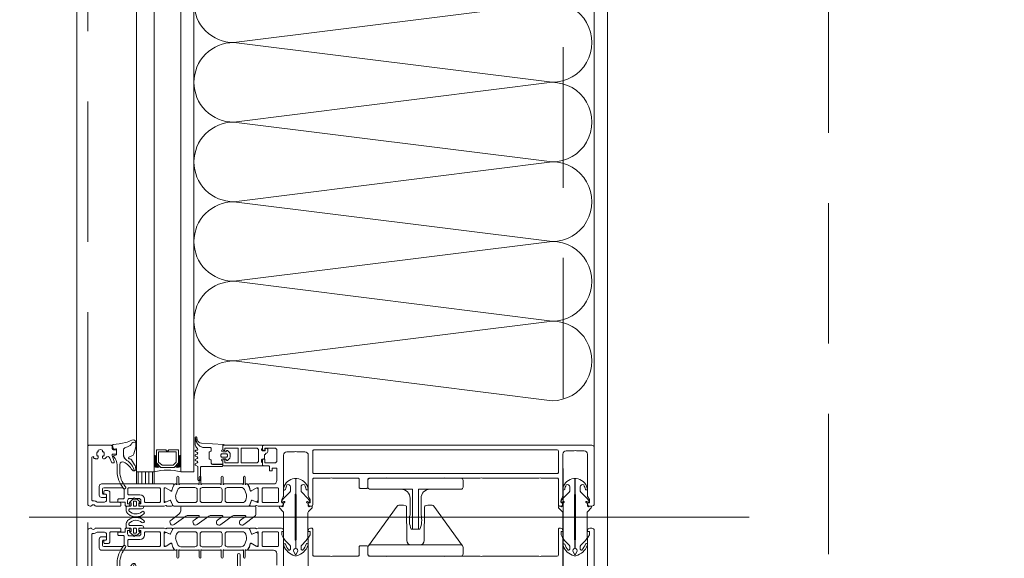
# Model space of a CAD drawing. Header units: millimetres. Extents: x 213386 to 459888, y 74252 to 208052.
# Tile 206 of 256: x 373011 to 373456, y 189389 to 189632. Entities that reach past the tile are written whole.
import ezdxf

# ---------------------------------------------------------------- set-up
doc = ezdxf.new("R2010")
doc.units = ezdxf.units.MM
doc.linetypes.add('ČÁRKOVANÁ', pattern=[19.05, 12.7, -6.35])
doc.layers.get('Defpoints').update_dxf_attribs({"color": 255, "lineweight": 0})
doc.layers.add('FASÁDA DETAILNÍ', color=255, linetype='Continuous', lineweight=0)
doc.layers.add('NOVA', color=255, linetype='Continuous', lineweight=0)
doc.styles.add('CS-ROMANS', font='romans.shx', dxfattribs={"width": 0.75, "oblique": 5})
doc.dimstyles.new('A_KÓTA_50', dxfattribs={"dimtxt": 110, "dimasz": 2, "dimexe": 100, "dimexo": 1500, "dimgap": 40, "dimtad": 1, "dimrnd": 1, "dimdsep": 46, "dimtxsty": 'CS-ROMANS', "dimblk": 'KOT_CARA20', "dimcen": 45, "dimse1": 1, "dimse2": 1, "dimclrd": 256, "dimclre": 256, "dimclrt": 256, "dimadec": 0, "dimazin": 0, "dimtfac": 1, "dimtix": 1, "dimtmove": 2, "dimatfit": 3, "dimldrblk": 'OBLIQUE', "dimfxl": 100, "dimtolj": 1, "dimarcsym": 0})

# ---------------------------------------------------------------- blocks, each defined once
blk = doc.blocks.new('nesystémový nástavec 18')
for p, q in [((-17.5, 9.3), (-15.36, 9.3)), ((-15.36, 9.3), (0, 9.3)), ((0, 9.3), (0, 7.8)), ((-18, 6.8), (-18, 8.8)), ((-17, 6.3), (-17.5, 6.3)), ((-11, 8), (-17, 8)), ((-17, 8), (-17, 6.3)), ((-11, 1.3), (-11, 8)), ((-2.8, 8), (-9.7, 8)), ((-9.7, 1.3), (-9.7, 8)), ((-1.8, 2.3), (-1.8, 7)), ((-0.5, 7.3), (-0.5, 6.8)), ((0, 6.3), (0.55, 6.3)), ((0.55, 6.3), (0.95, 5.9)), ((0.95, 5.9), (0.95, 4.8)), ((0.95, 4.8), (0.95, 4.14)), ((-18, 0.5), (-18, 1.8)), ((-17.5, 2.3), (-17, 2.3)), ((-1.8, 0), (-17.5, 0)), ((-17, 2.3), (-17, 1.3)), ((-17, 1.3), (-11, 1.3)), ((-9.7, 1.3), (-2.8, 1.3)), ((0, 0), (-1.8, 0)), ((-0.4, 2.23), (-0.5, 2.04)), ((-0.5, 2.04), (-0.5, 2)), ((1.2, 2.44), (0, 2.44)), ((0, 1.5), (0, 0)), ((0.95, 4.14), (1.2, 4.14)), ((1.2, 1.85), (1.2, 2.44)), ((1.4, 3.94), (1.4, 3.84)), ((1.6, 3.64), (1.6, 3.64)), ((1.8, 1.37), (1.7, 1.35)), ((2.25, 1.63), (1.8, 1.37)), ((2.4, 2.84), (2.4, 1.89))]:
    blk.add_line(p, q)
for centre, radius, start, end in [((-17.5, 8.8), 0.5, 90, 180), ((-15.36, 9.8), 0.5, 270, 270.084), ((-17.5, 6.8), 0.5, 180.0012, 269.9988), ((-2.8, 7), 1, 0, 90), ((0, 7.3), 0.5, 89.9955, 180.0071), ((0, 6.8), 0.5, 179.9949, 270.006), ((0.75, 4.8), 0.2, 359.9656, 0.0344), ((-17.5, 1.8), 0.5, 89.999, 180.0002), ((-17.5, 0.5), 0.5, 180, 270), ((-2.8, 2.3), 1, 270, 0), ((0, 2), 0.5, 179.9716, 270.0327), ((0, 1.94), 0.5, 89.9975, 144.0007), ((1.2, 3.94), 0.2, 359.9707, 90.0249), ((1.7, 1.85), 0.5, 179.9991, 270), ((1.6, 3.84), 0.2, 179.9737, 270.035), ((1.6, 2.84), 0.8, 0.0065, 89.9919), ((2.1, 1.89), 0.3, 299.9815, 0.0183)]:
    blk.add_arc(centre, radius, start, end)
blk = doc.blocks.new('284336')
for points in [[(-0.7, -9.6), (-10, -9.6, 0.414511), (-10.51, -10.11), (-10.51, -15.51, -1), (-11.69, -15.51), (-11.69, -9.6), (-12.69, -8.95, -0.668884), (-12.6, -8.23), (-11.99, -8.01, 0.766384), (-11.99, -7.21), (-12.6, -6.99, -0.76831), (-12.6, -6.23), (-11.99, -6.01, 0.766384), (-11.99, -5.21), (-12.6, -4.99, -0.76831), (-12.6, -4.23), (-11.99, -4.01, 0.766384), (-11.99, -3.21), (-12.6, -2.99, -0.877523), (-12.5, -2.22), (-12.1, -2.22, 0.698129), (-11.83, -1.5, -0.220231), (-12.89, 0.78), (-12.89, 3.45, -0.157143), (-12.82, 3.68), (-12.69, 3.42, -0.067482), (-12.48, 2.53, 0.393136), (-8.66, -1.02), (-6.1, -1.02, -0.414214), (-5.61, -1.51), (-5.61, -2.22, -0.267949), (-5.85, -2.65), (-6.35, -2.93, 0.267949), (-6.61, -3.38), (-6.61, -5.84, 0.267949), (-6.35, -6.29), (-5.85, -6.57, -0.267949), (-5.61, -7), (-5.61, -8.11, 0.414215), (-5.1, -8.62), (-0.41, -8.62), (-0.41, -9.31, -0.414212), (-0.7, -9.6)], [(-0.41, 0), (-0.41, -2, 0.990243), (-0.4, -3.02), (0.9, -3.02, 0.414214), (1.21, -2.71), (1.21, -2.61, -0.668123), (1.71, -2.4), (2.75, -3.45, -0.199004), (2.89, -3.79), (2.89, -5.43, -0.199038), (2.75, -5.77), (1.71, -6.82, -0.668191), (1.21, -6.61), (1.21, -6.51, 0.414214), (0.9, -6.2), (-0.4, -6.2, 0.990269), (-0.41, -7.22), (-0.41, -8.6), (-5.1, -8.6, -0.414215), (-5.59, -8.11), (-5.59, -7, 0.267949), (-5.84, -6.56), (-6.34, -6.27, -0.267949), (-6.59, -5.84), (-6.59, -3.38, -0.267949), (-6.34, -2.95), (-5.84, -2.66, 0.267949), (-5.59, -2.22), (-5.59, -1.51, 0.414214), (-6.1, -1), (-8.66, -1, -0.393156), (-12.46, 2.53, 0.067572), (-12.67, 3.43), (-12.8, 3.7, -0.637545), (-12.12, 3.53), (-11.92, 2.53, 0.344315), (-10.06, 0.91), (0, 0.38, -0.406913), (0.39, 0), (-0.41, 0)], [(1.7, -4.31, 0.414235), (1.2, -3.81), (-0.7, -3.81, 0.414214), (-1.2, -4.31), (-1.2, -4.91, 0.414214), (-0.7, -5.41), (1.2, -5.41, 0.414235), (1.7, -4.91), (1.7, -4.31)]]:
    blk.add_lwpolyline(points, format="xyb", close=True)
blk = doc.blocks.new('433270')
blk.add_lwpolyline([(1, 0, 0.414364), (0, -1), (0, -1.4, 0.255924), (0.23, -1.83, -0.547723), (0.23, -3.17, 0.255924), (0, -3.6), (0, -14.6, 0.414214), (0.3, -14.9), (1.2, -14.9, 0.414214), (1.7, -14.4), (1.7, -10.3, -0.414214), (2, -10), (6, -10, 0.414248), (7, -9), (7, -7.7, 0.414179), (6.5, -7.2), (5.7, -7.2, 0.414232), (5.4, -7.5), (5.4, -8.2, -0.414198), (5.1, -8.5), (2.8, -8.5, -0.414204), (1.8, -7.5), (1.8, -4.49, -0.147432), (1.97, -3.94, 0.147461), (2.4, -2.5), (2.4, -2.3, -0.414214), (2.9, -1.8), (21.87, -1.8, -0.668178), (22.22, -2.65), (22.16, -2.72, 1), (21.59, -3.29), (21.52, -3.35, 0.198912), (21.38, -3.71), (21.38, -4.05, 0.414214), (22.08, -4.75), (22.38, -4.75, 0.576988), (22.64, -4.3, -0.311246), (24.56, -4.3, 0.576988), (24.82, -4.75), (25.3, -4.75, -0.260065), (25.3, -6.65), (24.82, -6.65, 0.576988), (24.56, -7.1, -0.311246), (22.64, -7.1, 0.576988), (22.38, -6.65), (22.08, -6.65, 0.414214), (21.38, -7.35), (21.38, -7.61, 0.267949), (21.63, -8.04), (21.89, -8.2, -0.637047), (21.73, -10), (19.83, -10.7, 0.315299), (19.5, -11.17), (19.5, -11.49, 0.520567), (20.17, -11.96), (22.83, -10.99, -0.520567), (23.5, -11.46), (23.5, -12.5, 0.414062), (24, -13), (25, -13, 0.414186), (25.5, -12.5), (25.5, -11.5, -0.414182), (26, -11), (27, -11, 0.414214), (27.5, -10.5), (27.5, -0.5, 0.414214), (27, 0), (1, 0)], format="xyb", close=True)
blk = doc.blocks.new('284325')
for points in [[(0.84, -5.23, -0.560316), (0.94, -4.73), (1.94, -4.36, 0.3153), (2.14, -4.08), (2.14, -1.89, 0.451558), (1.8, -1.59), (0.9, -1.7, -0.399586), (0.57, -1.46), (0.3, -0.07, -0.415977), (0.53, 0.29, 0.024107), (6.15, 1.24, 0.076636), (8.99, 2.34, -0.577615), (10.79, 1.3), (10.02, 1.37, 0.283171), (9.08, 0.9, -0.168429), (7.07, -0.74), (5.9, -1.16, 0.315302), (5.24, -2.1), (5.24, -4.21, 0.269719), (6.76, -6.82, -0.194797), (10.18, -11.53, -0.342663), (9.17, -11.17, 0.119207), (5.43, -7.59, 0.578571), (3.63, -8.62), (3.63, -11.77, 0.176415), (6.16, -18.72, -1), (5.24, -19.49, -0.176415), (2.43, -11.77), (2.43, -8.89, 0.208286), (0.84, -5.23)], [(8.95, -6.65), (10.32, -8.78, -0.134555), (10.79, -10.63, -0.339795), (10.19, -11.53, 0.194788), (6.76, -6.81, -0.269736), (5.25, -4.21), (5.25, -2.1, -0.315302), (5.9, -1.17), (7.07, -0.74, 0.168429), (9.09, 0.89, -0.283167), (10.01, 1.36), (10.79, 1.29), (10.79, -0.74, -0.070852), (10.71, -1.3), (9.95, -3.93, -0.241839), (9.08, -4.83), (7.93, -5.22, 0.836024), (8.08, -6.19), (8.11, -6.19, -0.255349), (8.95, -6.65)]]:
    blk.add_lwpolyline(points, format="xyb", close=True)
blk = doc.blocks.new('*U4004')
for points in [[(0, 0, 0.414243), (0.1, 0.1), (0, 0.9, -1.0001), (0.2, 0.9), (0.1, 0.1, 0.414228), (0.2, 0, 0.414228)], [(0.2, 0, 0.414243), (0.3, 0.1), (0.2, 0.9, -1.0001), (0.4, 0.9), (0.3, 0.1, 0.414228), (0.4, 0, 0.414228)], [(0.4, 0, 0.414243), (0.5, 0.1), (0.4, 0.9, -1.0001), (0.6, 0.9), (0.5, 0.1, 0.414228), (0.6, 0, 0.414228)], [(0.6, 0, 0.414243), (0.7, 0.1), (0.6, 0.9, -1.0001), (0.8, 0.9), (0.7, 0.1, 0.414228), (0.8, 0, 0.414228)], [(0.8, 0, 0.414243), (0.9, 0.1), (0.8, 0.9, -1.0001), (1, 0.9), (0.9, 0.1, 0.414228), (1, 0, 0.414228)], [(1, 0, 0.414243), (1.1, 0.1), (1, 0.9, -1.0001), (1.2, 0.9), (1.1, 0.1, 0.414228), (1.2, 0, 0.414228)], [(1.2, 0, 0.414243), (1.3, 0.1), (1.2, 0.9, -1.0001), (1.4, 0.9), (1.3, 0.1, 0.414228), (1.4, 0, 0.414228)], [(1.4, 0, 0.414243), (1.5, 0.1), (1.4, 0.9, -1.0001), (1.6, 0.9), (1.5, 0.1, 0.414228), (1.6, 0, 0.414228)], [(1.6, 0, 0.414243), (1.7, 0.1), (1.6, 0.9, -1.0001), (1.8, 0.9), (1.7, 0.1, 0.414228), (1.8, 0, 0.414228)], [(1.8, 0, 0.414243), (1.9, 0.1), (1.8001, 0.9, -1.0001), (2, 0.9), (1.9001, 0.1, 0.414228), (2, 0, 0.414228)]]:
    blk.add_lwpolyline(points, format="xyb")
blk = doc.blocks.new('244748_a')
blk.add_lwpolyline([(8.32, -1.69, 0.082248), (6.34, -0.9, -1.09695), (6.94, -0.1, -0.315353), (11.26, -5.15, -0.480529), (10.87, -5.64), (4.27, -5.64), (4.08, -5.45), (-16.53, -5.45), (-16.72, -5.64), (-20.43, -5.64, 0.574019), (-21.93, -4.78), (-22.99, -5.4, 0.524827), (-22.99, -5.9), (-21.93, -6.52, 0.574021), (-20.43, -5.66), (-16.72, -5.66), (-16.53, -5.85), (4.08, -5.85), (4.27, -5.66), (10.87, -5.66, -0.480529), (11.26, -6.15, -0.326229), (6.88, -11.09, -1.09695), (6.28, -10.3, 0.081457), (8.32, -9.61, 0.599203), (7.48, -8.05), (5.52, -8.05, 0.198965), (5.17, -8.2), (2.22, -11.15), (0.93, -12.01, -0.738038), (0.51, -11.62), (0.87, -11, 1), (0.35, -10.7), (0, -11.3), (-0.98, -11.3, 0.619205), (-1.45, -12.06), (-1.28, -12.43, -0.808139), (-2.04, -13.04), (-3.63, -11.44, 0.198906), (-4.34, -11.15), (-14.99, -11.15, -0.198936), (-16.76, -10.42), (-18.98, -8.2, 0.198942), (-19.33, -8.05), (-20.67, -8.05, 0.500217), (-21.09, -8.73, 0.122037), (-18.5, -10.27, -1.093735), (-19.1, -11.07, -0.240768), (-23.7, -6.07, -0.106226), (-23.7, -5.23, -0.256232), (-19, -0.13, -1.093735), (-18.4, -0.92, 0.116856), (-21.09, -2.57, 0.500217), (-20.67, -3.25), (-19.33, -3.25, 0.198942), (-18.98, -3.1), (-16.75, -0.88, -0.198936), (-14.99, -0.15), (-4.34, -0.15, 0.198907), (-3.63, 0.14), (-2.04, 1.74, -0.808139), (-1.28, 1.13), (-1.45, 0.76, 0.619205), (-0.98, 0), (0, 0), (0.35, -0.6, 1), (0.87, -0.3), (0.51, 0.32, -0.738038), (0.93, 0.71), (2.22, -0.15), (5.17, -3.1, 0.198965), (5.52, -3.25), (7.48, -3.25, 0.599203)], format="xyb", close=True)
blk = doc.blocks.new('236134_0100_s_v')
for points in [[(22.8, -23), (22.8, -5), (42, -5, 0.414214), (43, -4), (43, -1, 0.414214), (42, 0), (1, 0, 0.414214), (0, -1), (0, -4, 0.414214), (1, -5), (20.2, -5), (20.2, -23)], [(15, -5, -0.414214), (19, -9), (19, -16.57, 0.165764), (19.53, -23), (23.47, -23, 0.165764), (24, -16.57), (24, -9, -0.414214), (28, -5)]]:
    blk.add_lwpolyline(points, format="xyb")
blk = doc.blocks.new('236134_0200_s_v')
for points in [[(19.58, 5, -0.41166), (17.58, 6.98), (17.45, 22.25, 0.344217), (17.07, 22.73), (16, 23), (14, 23, 0.240828), (13.19, 22.59), (0.19, 4.59)], [(23.42, 5, 0.41166), (25.42, 6.98), (25.55, 22.25, -0.344217), (25.93, 22.73), (27, 23), (29, 23, -0.240828), (29.81, 22.59), (42.81, 4.59)]]:
    blk.add_lwpolyline(points, format="xyb")
blk.add_lwpolyline([(42, 5), (1, 5, 0.414214), (0, 4), (0, 1, 0.414214), (1, 0), (42, 0, 0.414214), (43, 1), (43, 4, 0.414214)], format="xyb", close=True)
blk = doc.blocks.new('288126')
for points in [[(-16.5, 0), (16.5, 0)], [(-21.36, -6.34), (-17.8, -3.69)], [(-17, -2.08), (-17, -0.5)], [(-8.83, -4.3), (-14.11, -4.3)], [(1.81, -4.3), (-3.71, -4.3)], [(12.21, -4.3), (6.93, -4.3)], [(17, -0.5), (17, -3.8)], [(-14.71, -4.5), (-19.87, -8.34)], [(-10.96, -6.34), (-8.71, -4.66)], [(-4.31, -4.5), (-9.47, -8.34)], [(-0.35, -6.36), (1.93, -4.66)], [(6.33, -4.5), (1.14, -8.37)], [(10.05, -6.36), (12.33, -4.66)], [(16.6, -4.6), (11.54, -8.37)]]:
    blk.add_lwpolyline(points)
for centre, radius, start, end in [((16.5, -0.5), 0.5, 0, 90), ((-16.5, -0.5), 0.5, 90, 180), ((16, -3.8), 1, 306.7059, 0), ((-20.61, -7.34), 1.25, 126.7059, 306.7059), ((-10.21, -7.34), 1.25, 126.7059, 306.7059), ((0.4, -7.37), 1.25, 126.7059, 306.7059), ((10.8, -7.37), 1.25, 126.7059, 306.7059)]:
    blk.add_arc(centre, radius, start, end)
at = {"extrusion": (0, 0, -1)}
for centre, radius, start, end in [((19, -2.08), 2, 180, 233.2941), ((14.11, -5.3), 1, 53.2941, 90), ((8.83, -4.5), 0.2, 90, 233.2941), ((3.71, -5.3), 1, 53.2941, 90), ((-1.81, -4.5), 0.2, 90, 233.2941), ((-6.93, -5.3), 1, 53.2941, 90), ((-12.21, -4.5), 0.2, 90, 233.2941)]:
    blk.add_arc(centre, radius, start, end, dxfattribs=at)
blk = doc.blocks.new('246426')
for points in [[(-1.84, 0.64), (-2.86, -0.38, 0.198926), (-3.15, -1.09), (-3.15, -2.31, 0.198926), (-2.86, -3.02), (-1.84, -4.04, 0.637051), (-1.5, -3.92), (-1.45, -3.4), (-0.3, -3.4, -0.41484), (0, -3.7), (0, -5.19, 0.414232), (0.5, -5.69), (2.14, -5.69, 0.071862), (2.2, -5.68, 0.157876), (3.73, -4.64, 0.360336), (3.48, 2.39, 0.964062), (2.54, 1.48, -0.403385), (2.25, -4.34, -0.190964), (2.11, -4.39), (1.7, -4.39, -0.414214), (1.2, -3.89), (1.2, 1.31, 0.414201), (0.2, 2.31), (0, 2.31), (0, 0.3, -0.414214), (-0.3, 0), (-1.45, 0), (-1.5, 0.52, 0.637051), (-1.84, 0.64)], [(-2.25, -1.4, -0.414214), (-1.85, -1), (-0.4, -1, -0.414214), (0, -1.4), (0, -2, -0.414214), (-0.4, -2.4), (-1.85, -2.4, -0.414214), (-2.25, -2), (-2.25, -1.4)]]:
    blk.add_lwpolyline(points, format="xyb", close=True)
blk = doc.blocks.new('A$C29162560')
at = {"layer": 'FASÁDA DETAILNÍ'}
h = blk.add_hatch(dxfattribs=at)
h.set_pattern_fill('ANSI31', color=256, scale=0.5, angle=585)
h.set_pattern_definition([(270, (66475.357, -22824.4212), (1.5875, -8e-16), [])])
h.paths.add_polyline_path([(-905, -12510), (-905, -12504.5), (-913, -12504.5), (-913, -12510)])
for p, q in [((-913, -12504.5), (-913, -12095.5)), ((-905, -12095.5), (-905, -12504.5)), ((-893, -12504.5), (-893, -12095.5)), ((-887, -12095.5), (-887, -12504.5)), ((-905, -12504.5), (-913, -12504.5)), ((-887, -12504.5), (-893, -12504.5)), ((-635.88, -12525), (-961.57, -12525))]:
    blk.add_line(p, q, dxfattribs=at)
for points in [[(25640, -21740), (-940, -21740), (-940, 1940), (25640, 1940)], [(25400, -21500), (-700, -21500), (-700, 1700), (25400, 1700)], [(-894, -12494.5), (-894, -12500.5), (-896, -12502.5), (-902, -12502.5), (-904, -12500.5), (-904, -12494.5), (-899.5, -12494.5), (-899.5, -12495), (-898.5, -12495), (-898.5, -12494.5)], [(-903, -12495.5), (-895, -12495.5), (-895, -12500.09), (-896.41, -12501.5), (-901.45, -12501.5), (-903, -12500.09)], [(-913, -12510), (-913, -12504.5), (-905, -12504.5), (-905, -12510)]]:
    blk.add_lwpolyline(points, close=True, dxfattribs=at)
at = {"layer": 'FASÁDA DETAILNÍ', "linetype": 'ČÁRKOVANÁ', "ltscale": 5}
for points in [[(25635, -21735), (-935, -21735), (-935, 1935), (25635, 1935)], [(25420, -21520), (-720, -21520), (-720, 1720), (25420, 1720)], [(25300, -21400), (-600, -21400), (-600, 1600), (25300, 1600)]]:
    blk.add_lwpolyline(points, close=True, dxfattribs=at)
at = {"layer": 'FASÁDA DETAILNÍ'}
blk.add_lwpolyline([(-706, -12493.5), (-706, -12106.5)], dxfattribs=at)
for points in [[(-707, -12492.5), (-855.5, -12492.5, 0.414214), (-856, -12493), (-856, -12494.3, 0.41422), (-855.5, -12494.8), (-855, -12494.8), (-855, -12493.8), (-850.5, -12493.8, -0.414214), (-849.5, -12494.8), (-849.5, -12499.5, -0.414214), (-850.5, -12500.5), (-855, -12500.5), (-855, -12498.8), (-855.5, -12498.8, 0.414201), (-856, -12499.3), (-856, -12501.3, 0.414214), (-855.5, -12501.8), (-853.36, -12501.8, -0.414214), (-852.86, -12502.3), (-852.86, -12504.1), (-851.61, -12504.1), (-851.61, -12502.9), (-849.8, -12502.9, -0.414214), (-849.5, -12503.2), (-849.5, -12508.5, -0.414167), (-851, -12510), (-858, -12510), (-862.1, -12510, 0.57735), (-862.44, -12510.6), (-861.95, -12511.46), (-861.52, -12512.96, 0.488701), (-861.08, -12513.13), (-858.61, -12511.7), (-858.19, -12511.7, -0.432566), (-858, -12511.9), (-858, -12518.2, -0.548397), (-858.28, -12518.39), (-860.66, -12517.32, 0.425336), (-860.93, -12517.43), (-861.75, -12519.45, 0.531563), (-861.38, -12520), (-859.31, -12520, 0.231306), (-859.07, -12519.89, -0.306185), (-858.76, -12519.78), (-858, -12520), (-847.49, -12520, 0.414214), (-846.49, -12519), (-846.49, -12518.5), (-847.29, -12518.5), (-847.29, -12517), (-846.63, -12515.86, 0.13165), (-846.5, -12515.36), (-846.5, -12496.99, -0.414214), (-845, -12495.49), (-841.5, -12495.49, -0.399985), (-840.5, -12495.49), (-836.8, -12495.49, -0.414214), (-835.3, -12496.99), (-835.3, -12515.36, 0.13165), (-835.17, -12515.86), (-834.51, -12517), (-834.51, -12518.5), (-835.31, -12518.5), (-835.31, -12519, 0.414214), (-834.31, -12520), (-833.8, -12520, 0.414214), (-833.3, -12519.5), (-833.3, -12507.9, -0.414214), (-832.8, -12507.4), (-825.4, -12507.4, -0.399985), (-824.4, -12507.4), (-812.8, -12507.4, -0.414214), (-812.3, -12507.9), (-812.3, -12511.5, 0.414214), (-811.8, -12512), (-808.8, -12512, 0.414214), (-808.3, -12511.5), (-808.3, -12507.9, -0.414214), (-807.8, -12507.4), (-800.5, -12507.4, -0.38324), (-799.5, -12507.4), (-774, -12507.4, -0.38324), (-773, -12507.4), (-757.5, -12507.4, -0.38324), (-756.5, -12507.4), (-731, -12507.4, -0.38324), (-730, -12507.4), (-722.7, -12507.4, -0.414214), (-722.2, -12507.9), (-722.2, -12519.5, 0.414214), (-721.7, -12520), (-721.2, -12520, 0.414214), (-720.2, -12519), (-720.2, -12518.5), (-721, -12518.5), (-721, -12517), (-720.33, -12515.85, 0.116937), (-720.2, -12515.35), (-720.2, -12496.49, -0.414232), (-718.7, -12494.99), (-714.99, -12494.99, -0.399985), (-713.99, -12494.99), (-710.5, -12494.99, -0.414232), (-709, -12496.49), (-709, -12515.35, 0.116937), (-708.87, -12515.85), (-708.2, -12517), (-708.2, -12518.5), (-709, -12518.5), (-709, -12519, 0.414214), (-708, -12520), (-707, -12520, 0.414214), (-706, -12519), (-706, -12493.5, 0.414214), (-707, -12492.5)], [(-832.8, -12494.6), (-722.7, -12494.6, -0.414214), (-722.2, -12495.1), (-722.2, -12504.8, -0.414214), (-722.7, -12505.3), (-832.8, -12505.3, -0.414214), (-833.3, -12504.8), (-833.3, -12495.1, -0.414214), (-832.8, -12494.6)], [(-862.34, -12520), (-874.25, -12520), (-896.16, -12520, -0.305837), (-896.62, -12519.69), (-897.55, -12517.4, 0.425336), (-897.81, -12517.29), (-899.43, -12518.01, -0.543753), (-900.49, -12517.32), (-900.49, -12512.42, -0.578182), (-899.59, -12511.9), (-897.4, -12513.16, 0.488505), (-896.96, -12512.99), (-896.52, -12511.47), (-895.76, -12510.15, -0.282478), (-895.49, -12510), (-895.04, -12510, 1.447009), (-894.69, -12509.87), (-894.69, -12506.9, -1), (-893.89, -12506.9), (-893.89, -12509.87, 1.447009), (-893.54, -12510), (-885, -12510, 1.447009), (-884.65, -12509.87), (-884.65, -12506.9, -1), (-883.85, -12506.9), (-883.85, -12509.87, 1.447009), (-883.5, -12510), (-875, -12510, 1.447009), (-874.65, -12509.87), (-874.65, -12506.9, -1), (-873.85, -12506.9), (-873.85, -12509.87, 1.447009), (-873.5, -12510), (-864.96, -12510, 1.447009), (-864.61, -12509.87), (-864.61, -12506.9, -1), (-863.81, -12506.9), (-863.81, -12509.87, 1.447009), (-863.46, -12510), (-863.01, -12510, -0.282478), (-862.74, -12510.15), (-861.98, -12511.47), (-861.54, -12512.99, 0.488505), (-861.1, -12513.16), (-858.91, -12511.9, -0.578182), (-858.01, -12512.42), (-858.01, -12517.32, -0.543753), (-859.07, -12518.01), (-860.69, -12517.29, 0.425336), (-860.95, -12517.4), (-861.88, -12519.69, -0.305837), (-862.34, -12520)], [(-900.5, -12520), (-911.5, -12520, -0.414426), (-912, -12519.5), (-912, -12519.01), (-911, -12519.01), (-911, -12517.51, 0.414214), (-912, -12516.51), (-913.5, -12516.51, 0.399985), (-914.5, -12516.51), (-916, -12516.51, 0.414214), (-917, -12517.51), (-917, -12519), (-916, -12519), (-916, -12519.5, -0.414456), (-916.5, -12520), (-917.8, -12520, -0.413971), (-918.1, -12519.7), (-918.1, -12518.5, 0.414214), (-918.4, -12518.2), (-921.4, -12518.2), (-921.4, -12517.2, -0.414214), (-920.9, -12516.7), (-919, -12516.7, 0.414214), (-918.5, -12516.2), (-918.5, -12512.7, 0.414206), (-919.5, -12511.7), (-927.8, -12511.7, 0.414206), (-928.3, -12512.2), (-928.3, -12514.1, 0.414219), (-927.8, -12514.6), (-927, -12514.6, -0.414214), (-926.5, -12515.1), (-926.5, -12515.6, -0.414214), (-927, -12516.1), (-928.8, -12516.1, -0.414214), (-929.8, -12515.1), (-929.8, -12511, -0.414214), (-928.8, -12510), (-900.5, -12510), (-896.4, -12510, -0.57735), (-896.05, -12510.6), (-896.55, -12511.46), (-896.98, -12512.96, -0.488701), (-897.42, -12513.13), (-899.88, -12511.7), (-900.31, -12511.7, 0.432566), (-900.5, -12511.9), (-900.5, -12518.2, 0.548397), (-900.22, -12518.39), (-897.83, -12517.32, -0.425336), (-897.57, -12517.43), (-896.75, -12519.45, -0.531563), (-897.12, -12520), (-899.19, -12520, -0.231306), (-899.42, -12519.89, 0.306185), (-899.74, -12519.78), (-900.5, -12520)], [(-902.7, -12511.7), (-916.4, -12511.7, 0.414214), (-916.9, -12512.2), (-916.9, -12514.41, 0.414214), (-916.4, -12514.91), (-911.43, -12514.91, -0.411139), (-909.4, -12516.91), (-909.4, -12517.9, 0.414214), (-908.9, -12518.4), (-902.7, -12518.4, 0.414214), (-902.2, -12517.9), (-902.2, -12512.2, 0.414214), (-902.7, -12511.7)], [(-893.45, -12518.4), (-886.55, -12518.4, 0.414218), (-885.55, -12517.4), (-885.55, -12512.6, 0.414218), (-886.55, -12511.6), (-892.91, -12511.6, 0.305619), (-894.3, -12512.54), (-895.08, -12514.46, 0.176429), (-895.15, -12516.51), (-894.88, -12517.36, 0.324916), (-893.45, -12518.4)], [(-883.25, -12518.4), (-875.25, -12518.4, 0.414214), (-874.25, -12517.4), (-874.25, -12512.6, 0.414214), (-875.25, -12511.6), (-883.25, -12511.6, 0.414214), (-884.25, -12512.6), (-884.25, -12517.4, 0.414214), (-883.25, -12518.4)], [(-871.95, -12518.4), (-865.05, -12518.4, 0.324916), (-863.62, -12517.36), (-863.35, -12516.51, 0.176429), (-863.42, -12514.46), (-864.2, -12512.54, 0.305619), (-865.59, -12511.6), (-871.95, -12511.6, 0.414218), (-872.95, -12512.6), (-872.95, -12517.4, 0.414218), (-871.95, -12518.4)], [(-848.7, -12517.9, -0.414214), (-849.2, -12518.4), (-855.7, -12518.4, -0.414214), (-856.2, -12517.9), (-856.2, -12512.2, -0.414214), (-855.7, -12511.7), (-849.2, -12511.7, -0.414214), (-848.7, -12512.2), (-848.7, -12517.9)], [(-900.5, -12530), (-911.5, -12530, 0.414426), (-912, -12530.5), (-912, -12530.99), (-911, -12530.99), (-911, -12532.49, -0.414214), (-912, -12533.49), (-913.5, -12533.49, -0.399985), (-914.5, -12533.49), (-916, -12533.49, -0.414214), (-917, -12532.49), (-917, -12531), (-916, -12531), (-916, -12530.5, 0.414456), (-916.5, -12530), (-917.8, -12530, 0.413971), (-918.1, -12530.3), (-918.1, -12531.5, -0.414214), (-918.4, -12531.8), (-921.4, -12531.8), (-921.4, -12532.8, 0.414214), (-920.9, -12533.3), (-919, -12533.3, -0.414214), (-918.5, -12533.8), (-918.5, -12537.3, -0.414206), (-919.5, -12538.3), (-927.8, -12538.3, -0.414206), (-928.3, -12537.8), (-928.3, -12535.9, -0.414219), (-927.8, -12535.4), (-927, -12535.4, 0.414214), (-926.5, -12534.9), (-926.5, -12534.4, 0.414214), (-927, -12533.9), (-928.8, -12533.9, 0.414214), (-929.8, -12534.9), (-929.8, -12539, 0.414214), (-928.8, -12540), (-900.5, -12540), (-896.4, -12540, 0.57735), (-896.05, -12539.4), (-896.55, -12538.54), (-896.98, -12537.04, 0.488701), (-897.42, -12536.87), (-899.88, -12538.3), (-900.31, -12538.3, -0.432566), (-900.5, -12538.1), (-900.5, -12531.8, -0.548397), (-900.22, -12531.61), (-897.83, -12532.68, 0.425336), (-897.57, -12532.57), (-896.75, -12530.55, 0.531563), (-897.12, -12530), (-899.19, -12530, 0.231306), (-899.42, -12530.11, -0.306185), (-899.74, -12530.22), (-900.5, -12530)], [(-862.34, -12530), (-874.25, -12530), (-896.16, -12530, 0.305837), (-896.62, -12530.31), (-897.55, -12532.6, -0.425336), (-897.81, -12532.71), (-899.43, -12531.99, 0.543753), (-900.49, -12532.68), (-900.49, -12537.58, 0.578182), (-899.59, -12538.1), (-897.4, -12536.84, -0.488505), (-896.96, -12537.01), (-896.52, -12538.53), (-895.76, -12539.85, 0.282478), (-895.49, -12540), (-895.04, -12540, -1.447009), (-894.69, -12540.13), (-894.69, -12543.1, 1), (-893.89, -12543.1), (-893.89, -12540.13, -1.447009), (-893.54, -12540), (-885, -12540, -1.447009), (-884.65, -12540.13), (-884.65, -12543.1, 1), (-883.85, -12543.1), (-883.85, -12540.13, -1.447009), (-883.5, -12540), (-875, -12540, -1.447009), (-874.65, -12540.13), (-874.65, -12543.1, 1), (-873.85, -12543.1), (-873.85, -12540.13, -1.447009), (-873.5, -12540), (-864.96, -12540, -1.447009), (-864.61, -12540.13), (-864.61, -12543.1, 1), (-863.81, -12543.1), (-863.81, -12540.13, -1.447009), (-863.46, -12540), (-863.01, -12540, 0.282478), (-862.74, -12539.85), (-861.98, -12538.53), (-861.54, -12537.01, -0.488505), (-861.1, -12536.84), (-858.91, -12538.1, 0.578182), (-858.01, -12537.58), (-858.01, -12532.68, 0.543753), (-859.07, -12531.99), (-860.69, -12532.71, -0.425336), (-860.95, -12532.6), (-861.88, -12530.31, 0.305837), (-862.34, -12530)], [(-902.7, -12538.3), (-916.4, -12538.3, -0.414214), (-916.9, -12537.8), (-916.9, -12535.59, -0.414214), (-916.4, -12535.09), (-911.43, -12535.09, 0.411139), (-909.4, -12533.09), (-909.4, -12532.1, -0.414214), (-908.9, -12531.6), (-902.7, -12531.6, -0.414214), (-902.2, -12532.1), (-902.2, -12537.8, -0.414214), (-902.7, -12538.3)], [(-893.45, -12531.6), (-886.55, -12531.6, -0.414218), (-885.55, -12532.6), (-885.55, -12537.4, -0.414218), (-886.55, -12538.4), (-892.91, -12538.4, -0.305619), (-894.3, -12537.46), (-895.08, -12535.54, -0.176429), (-895.15, -12533.49), (-894.88, -12532.64, -0.324916), (-893.45, -12531.6)], [(-883.25, -12531.6), (-875.25, -12531.6, -0.414214), (-874.25, -12532.6), (-874.25, -12537.4, -0.414214), (-875.25, -12538.4), (-883.25, -12538.4, -0.414214), (-884.25, -12537.4), (-884.25, -12532.6, -0.414214), (-883.25, -12531.6)], [(-871.95, -12531.6), (-865.05, -12531.6, -0.324916), (-863.62, -12532.64), (-863.35, -12533.49, -0.176429), (-863.42, -12535.54), (-864.2, -12537.46, -0.305619), (-865.59, -12538.4), (-871.95, -12538.4, -0.414218), (-872.95, -12537.4), (-872.95, -12532.6, -0.414218), (-871.95, -12531.6)], [(-848.7, -12532.1, 0.414214), (-849.2, -12531.6), (-855.7, -12531.6, 0.414214), (-856.2, -12532.1), (-856.2, -12537.8, 0.414214), (-855.7, -12538.3), (-849.2, -12538.3, 0.414214), (-848.7, -12537.8), (-848.7, -12532.1)]]:
    blk.add_lwpolyline(points, format="xyb", close=True, dxfattribs=at)
for points in [[(-849.5, -12546.8), (-849.5, -12541.5, 0.414167), (-851, -12540), (-858, -12540), (-862.1, -12540, -0.57735), (-862.44, -12539.4), (-861.95, -12538.54), (-861.52, -12537.04, -0.488701), (-861.08, -12536.87), (-858.61, -12538.3), (-858.19, -12538.3, 0.432566), (-858, -12538.1), (-858, -12531.8, 0.548397), (-858.28, -12531.61), (-860.66, -12532.68, -0.425336), (-860.93, -12532.57), (-861.75, -12530.55, -0.531563), (-861.38, -12530), (-859.31, -12530, -0.231306), (-859.07, -12530.11, 0.306185), (-858.76, -12530.22), (-858, -12530), (-847.49, -12530, -0.414214), (-846.49, -12531), (-846.49, -12531.5), (-847.29, -12531.5), (-847.29, -12533), (-846.63, -12534.14, -0.13165), (-846.5, -12534.64), (-846.5, -12553.01, 0.414214)], [(-835.3, -12553.01), (-835.3, -12534.64, -0.13165), (-835.17, -12534.14), (-834.51, -12533), (-834.51, -12531.5), (-835.31, -12531.5), (-835.31, -12531, -0.414214), (-834.31, -12530), (-833.8, -12530, -0.414214), (-833.3, -12530.5), (-833.3, -12542.1, 0.414214), (-832.8, -12542.6), (-825.4, -12542.6, 0.399985), (-824.4, -12542.6), (-812.8, -12542.6, 0.414214), (-812.3, -12542.1), (-812.3, -12538.5, -0.414214), (-811.8, -12538), (-808.8, -12538, -0.414214), (-808.3, -12538.5), (-808.3, -12542.1, 0.414214), (-807.8, -12542.6), (-800.5, -12542.6, 0.38324), (-799.5, -12542.6), (-774, -12542.6, 0.38324), (-773, -12542.6), (-757.5, -12542.6, 0.38324), (-756.5, -12542.6), (-731, -12542.6, 0.38324), (-730, -12542.6), (-722.7, -12542.6, 0.414214), (-722.2, -12542.1), (-722.2, -12530.5, -0.414214), (-721.7, -12530), (-721.2, -12530, -0.414214), (-720.2, -12531), (-720.2, -12531.5), (-721, -12531.5), (-721, -12533), (-720.33, -12534.15, -0.116937), (-720.2, -12534.65), (-720.2, -12553.51, 0.414232)], [(-709, -12553.51), (-709, -12534.65, -0.116937), (-708.87, -12534.15), (-708.2, -12533), (-708.2, -12531.5), (-709, -12531.5), (-709, -12531, -0.414214), (-708, -12530), (-707, -12530, -0.414214), (-706, -12531), (-706, -12556.5, -0.414214)]]:
    blk.add_lwpolyline(points, format="xyb", dxfattribs=at)
for centre, radius, start, end in [((-904.5, -12496.64), 0.596, 213.0366, 326.9634), ((-904.5, -12496.93), 0.596, 213.0366, 326.9634), ((-904.5, -12497.22), 0.596, 213.0366, 326.9634), ((-904.5, -12497.51), 0.596, 213.0366, 326.9634), ((-904.5, -12497.81), 0.596, 213.0366, 326.9634), ((-904.5, -12498.1), 0.596, 213.0366, 326.9634), ((-904.5, -12498.39), 0.596, 213.0366, 326.9634), ((-893.5, -12496.64), 0.596, 213.0366, 326.9634), ((-893.5, -12496.93), 0.596, 213.0366, 326.9634), ((-893.5, -12497.22), 0.596, 213.0366, 326.9634), ((-893.5, -12497.51), 0.596, 213.0366, 326.9634), ((-893.5, -12497.81), 0.596, 213.0366, 326.9634), ((-893.5, -12498.1), 0.596, 213.0366, 326.9634), ((-893.5, -12498.39), 0.596, 213.0366, 326.9634), ((-904.5, -12498.68), 0.596, 213.0366, 326.9634), ((-904.5, -12498.98), 0.596, 213.0366, 326.9634), ((-904.5, -12499.27), 0.596, 213.0366, 326.9634), ((-904.5, -12499.56), 0.596, 213.0366, 326.9634), ((-904.5, -12499.85), 0.596, 213.0366, 326.9634), ((-904.5, -12500.15), 0.596, 213.0366, 326.9634), ((-904.36, -12500.16), 0.879, 223.5036, 316.0051), ((-904.21, -12500.07), 1.26, 231.5004, 308.0344), ((-904.08, -12499.91), 1.71, 237.3143, 302.7051), ((-903.93, -12499.66), 2.25, 241.5972, 298.4727), ((-903.76, -12499.32), 2.9, 244.7048, 294.6933), ((-903.65, -12498.95), 3.55, 247.591, 292.7062), ((-894.35, -12498.95), 3.55, 247.2938, 292.409), ((-894.24, -12499.32), 2.9, 245.3067, 295.2952), ((-894.07, -12499.66), 2.25, 241.5273, 298.4028), ((-893.92, -12499.91), 1.71, 237.2949, 302.6857), ((-893.79, -12500.07), 1.26, 231.9656, 308.4996), ((-893.64, -12500.16), 0.879, 223.9949, 316.4964), ((-893.5, -12498.68), 0.596, 213.0366, 326.9634), ((-893.5, -12498.98), 0.596, 213.0366, 326.9634), ((-893.5, -12499.27), 0.596, 213.0366, 326.9634), ((-893.5, -12499.56), 0.596, 213.0366, 326.9634), ((-893.5, -12499.85), 0.596, 213.0366, 326.9634), ((-893.5, -12500.15), 0.596, 213.0366, 326.9634), ((-899, -12526.39), 22.7, 74.6728, 105.3272)]:
    blk.add_arc(centre, radius, start, end, dxfattribs=at)
at = {"layer": 'FASÁDA DETAILNÍ', "xscale": 179.9999932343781, "yscale": 179.9999932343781, "zscale": 179.9999932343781, "rotation": 270}
blk.add_blockref('*U4004', (-887, -12112.33), dxfattribs=at)
at = {"layer": 'FASÁDA DETAILNÍ'}
for name, p in [('284325', (-924.14, -12492.5)), ('284336', (-873.59, -12492.5)), ('236134_0100_s_v', (-808.3, -12507.4)), ('288126', (-876.01, -12520)), ('236134_0200_s_v', (-808.3, -12542.6))]:
    blk.add_blockref(name, p, dxfattribs=at)
for name, p, rotation in [('433270', (-935, -12520), 90), ('246426', (-912, -12520), 270)]:
    blk.add_blockref(name, p, dxfattribs=dict(at, rotation=rotation))
for name, p, xscale, rotation in [('nesystémový nástavec 18', (-856, -12492.5), -1, 180), ('244748_a', (-835.34, -12518.78), -1, 270), ('244748_a', (-709.04, -12518.78), -1, 270), ('246426', (-912, -12530), -1, 270), ('433270', (-935, -12530), -1.000000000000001, 90), ('284325', (-924.14, -12557.5), -1, 180), ('284336', (-855.59, -12557.5), -1, 180)]:
    blk.add_blockref(name, p, dxfattribs=dict(at, xscale=xscale, rotation=rotation))
blk = doc.blocks.new('KOT_CARA20')
for p, q in [((0, 20), (0, -20)), ((0, 0), (14.14, 14.14)), ((0, 0), (-14.14, -14.14))]:
    blk.add_line(p, q)
blk = doc.blocks.new('*D3950')
at = {"lineweight": -2, "transparency": 16777216}
blk.add_line((373745.55, 181384.15), (373745.55, 202680.15), dxfattribs=at)
at = {"layer": 'Defpoints', "color": 0, "transparency": 16777216}
for p in [(373428.86, 202682.15), (373745.55, 202682.15), (373010.82, 181382.15)]:
    blk.add_point(p, dxfattribs=at)
at = {"lineweight": -2, "transparency": 16777216, "xscale": 2, "yscale": 2, "zscale": 2}
for p, rotation in [((373745.55, 202682.15), 90), ((373745.55, 181382.15), 270)]:
    blk.add_blockref('KOT_CARA20', p, dxfattribs=dict(at, rotation=rotation))
at = {"transparency": 16777216, "insert": (373643.05, 192725.83), "char_height": 110, "attachment_point": 5, "rotation": 90, "style": 'CS-ROMANS'}
blk.add_mtext('\\A1;21300', dxfattribs=at)
blk = doc.blocks.new('_OBLIQUE')
at = {"color": 0, "linetype": 'ByBlock', "ltscale": 15}
blk.add_line((-0.5, -0.5), (0.5, 0.5), dxfattribs=at)

msp = doc.modelspace()

# ---------------------------------------------------------------- block references
at = {"layer": 'NOVA'}
msp.add_blockref('A$C29162560', (373976.638, 201932.154), dxfattribs=at)

# ---------------------------------------------------------------- dimensions: what is measured, and where the dimension line sits
dim = msp.add_linear_dim(base=(373745.548, 202682.154), p1=(373010.825, 181382.154), p2=(373428.861, 202682.154), angle=90, dimstyle='A_KÓTA_50')
dim.commit()
dim.dimension.update_dxf_attribs({"geometry": '*D3950', "text_midpoint": (373643.048, 192725.83), "dimtype": 160})

doc.saveas('drawing.dxf')
